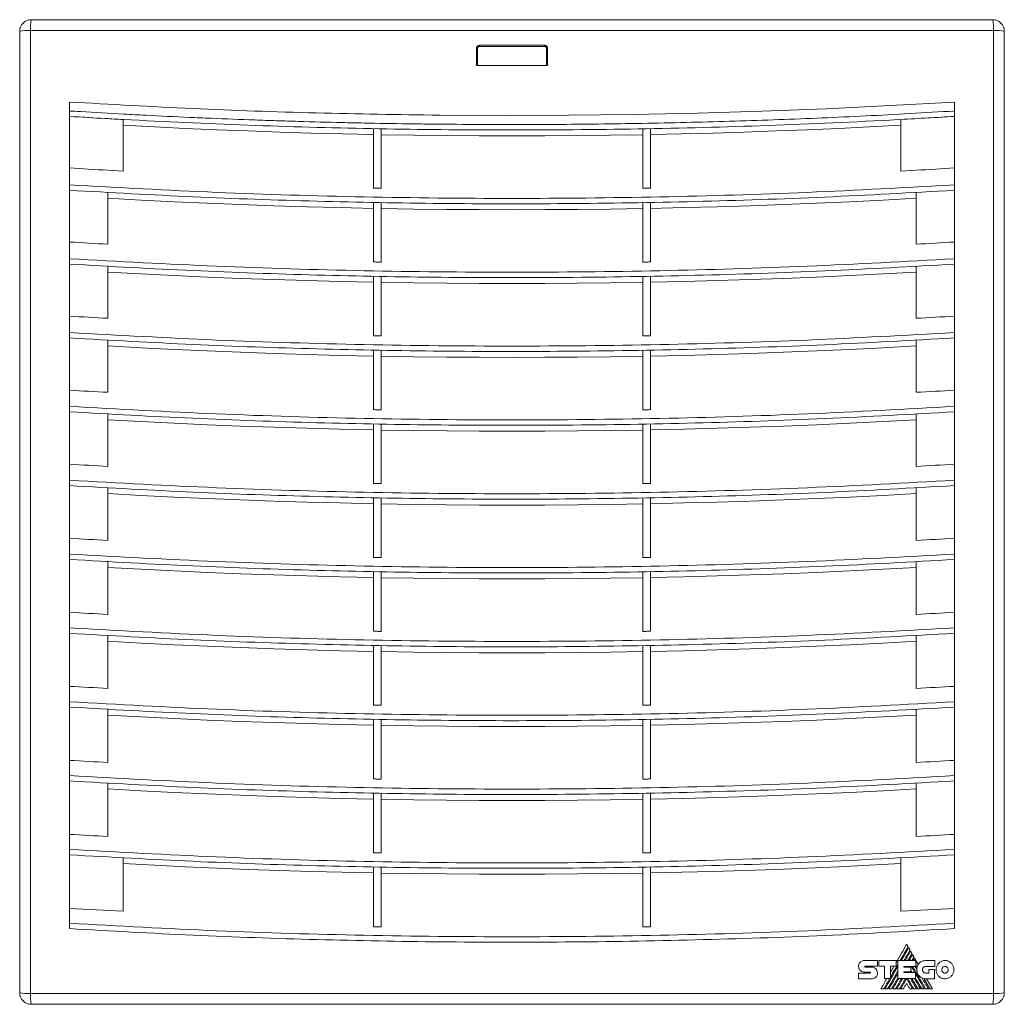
# Model space of a CAD drawing. Header units: millimetres. Extents: x -81 to 674, y -80 to 376.
# Tile 3 of 4: x 159 to 416, y 119 to 376. Entities that reach past the tile are written whole.
import ezdxf

# ---------------------------------------------------------------- set-up
doc = ezdxf.new("R2010")
doc.units = ezdxf.units.MM

msp = doc.modelspace()

# ---------------------------------------------------------------- linework, layer by layer
at = {"color": 7, "linetype": 'Continuous', "lineweight": 15}
for p, q in [((161.65, 375.96), (412.65, 375.96)), ((158.65, 121.96), (158.65, 372.96)), ((412.84, 373.15), (161.46, 373.15)), ((161.46, 373.15), (161.46, 121.77)), ((412.84, 121.77), (412.84, 373.15)), ((415.65, 372.96), (415.65, 121.96)), ((277.85, 363.96), (277.85, 368.48)), ((278.15, 368.46), (278.15, 363.96)), ((278.65, 369.28), (295.65, 369.28)), ((295.65, 368.96), (278.65, 368.96)), ((296.15, 363.96), (296.15, 368.46)), ((296.45, 368.48), (296.45, 363.96)), ((277.85, 363.96), (296.45, 363.96)), ((171.65, 354.47), (171.65, 352.12)), ((171.65, 352.12), (171.65, 350.71)), ((402.65, 354.47), (402.65, 352.12)), ((402.65, 352.12), (402.65, 350.7)), ((171.65, 350.71), (171.65, 335.16)), ((185.65, 349.9), (185.65, 349.9)), ((185.65, 336.46), (185.65, 349.73)), ((388.65, 349.92), (388.65, 349.9)), ((388.65, 349.73), (388.65, 336.46)), ((402.65, 335.16), (402.65, 350.72)), ((250.98, 332.01), (250.98, 347.53)), ((252.98, 347.5), (252.98, 331.97)), ((321.31, 347.49), (321.31, 331.97)), ((323.31, 332.01), (323.31, 347.52)), ((181.65, 336.67), (185.65, 336.46)), ((388.65, 336.46), (392.65, 336.67)), ((171.65, 335.16), (171.65, 332.85)), ((402.65, 335.16), (402.65, 332.85)), ((171.65, 332.85), (171.65, 331.44)), ((402.65, 332.85), (402.65, 331.44)), ((171.65, 331.44), (171.65, 315.84)), ((181.65, 317.35), (181.65, 330.85)), ((392.65, 330.85), (392.65, 317.35)), ((402.65, 315.84), (402.65, 331.44)), ((250.98, 312.73), (250.98, 328.32)), ((252.98, 328.28), (252.98, 312.69)), ((321.31, 328.29), (321.31, 312.69)), ((323.31, 312.73), (323.31, 328.32)), ((171.65, 315.84), (171.65, 313.58)), ((171.65, 313.58), (171.65, 312.16)), ((402.65, 315.84), (402.65, 313.58)), ((402.65, 313.58), (402.65, 312.16)), ((171.65, 312.16), (171.65, 296.53)), ((181.65, 298.02), (181.65, 311.58)), ((392.65, 311.58), (392.65, 298.02)), ((402.65, 296.53), (402.65, 312.16)), ((250.98, 293.45), (250.98, 309.05)), ((252.98, 309.01), (252.98, 293.41)), ((321.31, 309.01), (321.31, 293.41)), ((323.31, 293.45), (323.31, 309.05)), ((171.65, 296.53), (171.65, 294.31)), ((402.65, 296.53), (402.65, 294.31)), ((171.65, 294.31), (171.65, 292.89)), ((402.65, 294.31), (402.65, 292.89)), ((171.65, 292.89), (171.65, 277.23)), ((181.65, 278.7), (181.65, 292.3)), ((392.65, 292.3), (392.65, 278.7)), ((402.65, 277.23), (402.65, 292.89)), ((250.98, 274.17), (250.98, 289.77)), ((252.98, 289.74), (252.98, 274.14)), ((321.31, 289.74), (321.31, 274.14)), ((323.31, 274.17), (323.31, 289.77)), ((171.65, 277.23), (171.65, 275.03)), ((171.65, 275.03), (171.65, 273.62)), ((402.65, 277.23), (402.65, 275.03)), ((402.65, 275.03), (402.65, 273.62)), ((171.65, 273.62), (171.65, 257.92)), ((181.65, 259.37), (181.65, 273.03)), ((392.65, 273.03), (392.65, 259.37)), ((402.65, 257.92), (402.65, 273.62)), ((250.98, 254.89), (250.98, 270.5)), ((252.98, 270.46), (252.98, 254.86)), ((321.31, 270.47), (321.31, 254.86)), ((323.31, 254.89), (323.31, 270.5)), ((171.65, 257.92), (171.65, 255.76)), ((402.65, 257.92), (402.65, 255.76)), ((171.65, 255.76), (171.65, 254.35)), ((402.65, 255.76), (402.65, 254.35)), ((171.65, 254.35), (171.65, 238.61)), ((181.65, 240.05), (181.65, 253.76)), ((392.65, 253.76), (392.65, 240.05)), ((402.65, 238.61), (402.65, 254.35)), ((250.98, 235.61), (250.98, 251.23)), ((252.98, 251.19), (252.98, 235.58)), ((321.31, 251.19), (321.31, 235.58)), ((323.31, 235.61), (323.31, 251.23)), ((171.65, 238.61), (171.65, 236.49)), ((171.65, 236.49), (171.65, 235.07)), ((402.65, 238.61), (402.65, 236.49)), ((402.65, 236.49), (402.65, 235.07)), ((171.65, 235.07), (171.65, 219.3)), ((181.65, 220.73), (181.65, 234.49)), ((392.65, 234.49), (392.65, 220.73)), ((402.65, 219.3), (402.65, 235.07)), ((250.98, 216.33), (250.98, 231.95)), ((252.98, 231.92), (252.98, 216.3)), ((321.31, 231.92), (321.31, 216.3)), ((323.31, 216.33), (323.31, 231.95)), ((171.65, 219.3), (171.65, 217.22)), ((402.65, 219.3), (402.65, 217.22)), ((171.65, 217.22), (171.65, 215.8)), ((402.65, 217.22), (402.65, 215.8)), ((171.65, 215.8), (171.65, 200)), ((181.65, 201.41), (181.65, 215.21)), ((392.65, 215.21), (392.65, 201.41)), ((402.65, 200), (402.65, 215.8)), ((250.98, 197.06), (250.98, 212.68)), ((252.98, 212.65), (252.98, 197.02)), ((321.31, 212.65), (321.31, 197.02)), ((323.31, 197.06), (323.31, 212.68)), ((171.65, 200), (171.65, 197.94)), ((171.65, 197.94), (171.65, 196.53)), ((402.65, 200), (402.65, 197.94)), ((402.65, 197.94), (402.65, 196.53)), ((171.65, 196.53), (171.65, 180.69)), ((181.65, 182.09), (181.65, 195.94)), ((392.65, 195.94), (392.65, 182.09)), ((402.65, 180.69), (402.65, 196.53)), ((250.98, 177.78), (250.98, 193.41)), ((252.98, 193.37), (252.98, 177.74)), ((321.31, 193.38), (321.31, 177.74)), ((323.31, 177.78), (323.31, 193.41)), ((171.65, 180.69), (171.65, 178.67)), ((402.65, 180.69), (402.65, 178.67)), ((171.65, 178.67), (171.65, 177.26)), ((402.65, 178.67), (402.65, 177.26)), ((171.65, 177.26), (171.65, 161.38)), ((181.65, 162.78), (181.65, 176.67)), ((392.65, 176.67), (392.65, 162.78)), ((402.65, 161.38), (402.65, 177.26)), ((250.98, 158.5), (250.98, 174.14)), ((252.98, 174.1), (252.98, 158.46)), ((321.31, 174.1), (321.31, 158.46)), ((323.31, 158.5), (323.31, 174.14)), ((171.65, 161.38), (171.65, 159.4)), ((171.65, 159.4), (171.65, 157.98)), ((402.65, 161.38), (402.65, 159.4)), ((402.65, 159.4), (402.65, 157.98)), ((171.65, 157.98), (171.65, 142.08)), ((185.65, 143.26), (185.65, 157.18)), ((388.65, 157.18), (388.65, 143.26)), ((402.65, 142.08), (402.65, 157.98)), ((250.98, 139.22), (250.98, 154.86)), ((252.98, 154.83), (252.98, 139.18)), ((321.31, 154.83), (321.31, 139.18)), ((323.31, 139.22), (323.31, 154.86)), ((171.65, 142.08), (171.65, 140.12)), ((402.65, 142.08), (402.65, 140.12)), ((171.65, 140.12), (171.65, 138.71)), ((402.65, 140.12), (402.65, 138.71)), ((377.62, 128.87), (377.62, 128.87)), ((382.54, 130.41), (379.12, 130.41)), ((379.32, 128.88), (382.54, 128.88)), ((381.06, 128.64), (379.32, 128.64)), ((382.54, 128.88), (382.54, 130.41)), ((387.43, 130.4), (382.88, 130.4)), ((382.88, 130.4), (382.88, 128.88)), ((382.88, 128.88), (384.36, 128.88)), ((384.36, 128.88), (384.36, 125.68)), ((385.91, 128.89), (387.43, 128.89)), ((385.91, 125.68), (385.91, 128.89)), ((387.43, 128.89), (387.43, 130.4)), ((387.89, 130.39), (387.89, 125.68)), ((392.53, 130.39), (387.89, 130.39)), ((389.43, 128.62), (389.43, 128.87)), ((389.43, 128.87), (392.53, 128.87)), ((391.28, 128.62), (389.43, 128.62)), ((391.28, 127.46), (391.28, 128.62)), ((393.18, 129.39), (392.23, 131.04)), ((392.53, 128.87), (392.53, 130.39)), ((392.88, 128.64), (392.53, 129.23)), ((393.18, 129.39), (392.88, 128.65)), ((397.51, 130.37), (395.13, 130.37)), ((395.13, 128.85), (397.51, 128.85)), ((397.51, 128.85), (397.51, 130.37)), ((377.62, 127.13), (377.62, 125.62)), ((380.63, 127.13), (377.62, 127.13)), ((379.12, 127.38), (380.63, 127.38)), ((389.43, 127.46), (391.28, 127.46)), ((389.43, 127.23), (389.43, 127.46)), ((392.51, 127.23), (389.43, 127.23)), ((391.61, 127.23), (391.28, 127.82)), ((392.51, 125.68), (392.51, 127.23)), ((395.95, 127.13), (395.13, 127.13)), ((395.95, 128.04), (395.95, 127.13)), ((397.46, 128.04), (395.95, 128.04)), ((397.46, 125.61), (397.46, 128.04)), ((377.62, 125.62), (381.06, 125.62)), ((384.36, 125.68), (385.91, 125.68)), ((387.89, 125.68), (392.51, 125.68)), ((393.06, 122.96), (391.47, 125.68)), ((394.09, 122.96), (392.5, 125.68)), ((396.18, 122.96), (394.6, 125.67)), ((395.14, 125.61), (397.46, 125.61)), ((396.9, 122.96), (395.37, 125.61)), ((161.46, 121.77), (412.84, 121.77)), ((383.41, 122.96), (384.14, 122.96)), ((384.46, 122.96), (385.17, 122.96)), ((385.5, 122.96), (386.2, 122.96)), ((386.52, 122.96), (387.23, 122.96)), ((387.56, 122.96), (388.27, 122.96)), ((388.59, 122.96), (389.29, 122.96)), ((391, 122.96), (391.71, 122.96)), ((392.03, 122.96), (392.73, 122.96)), ((393.06, 122.96), (393.76, 122.96)), ((394.09, 122.96), (394.8, 122.96)), ((395.12, 122.96), (395.83, 122.96)), ((396.18, 122.96), (396.9, 122.96)), ((412.65, 118.96), (161.65, 118.96))]:
    msp.add_line(p, q, dxfattribs=at)
at = {"color": 7, "linetype": 'Continuous', "lineweight": 15, "flags": 128}
for points in [[(402.65, 354.47), (385.89, 353.52), (369.12, 352.71), (352.33, 352.06), (335.53, 351.56), (318.73, 351.2), (301.92, 351), (285.11, 350.94), (268.29, 351.03)], [(185.65, 348.41), (193.8, 347.98), (201.96, 347.59), (210.13, 347.23), (218.29, 346.91), (226.46, 346.62), (234.63, 346.37), (242.81, 346.16), (250.98, 345.98)], [(323.31, 345.98), (331.49, 346.16), (339.66, 346.37), (347.83, 346.62), (356, 346.91), (364.17, 347.23), (372.33, 347.59), (380.49, 347.98), (388.65, 348.41)], [(252.98, 345.94), (261.52, 345.81), (270.06, 345.71), (278.61, 345.65), (287.15, 345.63), (295.69, 345.65), (304.23, 345.71), (312.77, 345.81), (321.31, 345.94)], [(181.65, 336.67), (180.4, 336.74), (179.15, 336.81), (177.9, 336.88), (176.65, 336.96), (175.4, 337.03), (174.15, 337.1), (172.9, 337.18), (171.65, 337.25)], [(402.65, 337.25), (401.4, 337.18), (400.15, 337.1), (398.9, 337.03), (397.65, 336.96), (396.4, 336.88), (395.15, 336.81), (393.9, 336.74), (392.65, 336.67)], [(250.98, 332.01), (251.23, 332), (251.48, 332), (251.73, 331.99), (251.98, 331.99), (252.23, 331.98), (252.48, 331.98), (252.73, 331.97), (252.98, 331.97)], [(321.31, 331.97), (321.56, 331.97), (321.81, 331.98), (322.06, 331.98), (322.31, 331.99), (322.56, 331.99), (322.81, 332), (323.06, 332), (323.31, 332.01)], [(181.65, 329.36), (190.3, 328.89), (198.96, 328.45), (207.62, 328.06), (216.29, 327.71), (224.96, 327.4), (233.63, 327.13), (242.31, 326.9), (250.98, 326.71)], [(323.31, 326.71), (331.99, 326.9), (340.67, 327.13), (349.34, 327.4), (358.01, 327.71), (366.67, 328.06), (375.33, 328.45), (383.99, 328.89), (392.65, 329.36)], [(252.98, 326.67), (261.52, 326.53), (270.06, 326.43), (278.61, 326.38), (287.15, 326.36), (295.69, 326.38), (304.23, 326.43), (312.77, 326.53), (321.31, 326.67)], [(181.65, 317.35), (180.4, 317.42), (179.15, 317.49), (177.9, 317.56), (176.65, 317.63), (175.4, 317.7), (174.15, 317.77), (172.9, 317.85), (171.65, 317.92)], [(402.65, 317.92), (401.4, 317.85), (400.15, 317.77), (398.9, 317.7), (397.65, 317.63), (396.4, 317.56), (395.15, 317.49), (393.9, 317.42), (392.65, 317.35)], [(250.98, 312.73), (251.23, 312.72), (251.48, 312.72), (251.73, 312.71), (251.98, 312.71), (252.23, 312.7), (252.48, 312.7), (252.73, 312.7), (252.98, 312.69)], [(321.31, 312.69), (321.56, 312.7), (321.81, 312.7), (322.06, 312.7), (322.31, 312.71), (322.56, 312.71), (322.81, 312.72), (323.06, 312.72), (323.31, 312.73)], [(181.65, 310.09), (190.3, 309.61), (198.96, 309.18), (207.62, 308.79), (216.29, 308.44), (224.96, 308.13), (233.63, 307.86), (242.31, 307.63), (250.98, 307.44)], [(323.31, 307.44), (331.99, 307.63), (340.67, 307.86), (349.34, 308.13), (358.01, 308.44), (366.67, 308.79), (375.33, 309.18), (383.99, 309.61), (392.65, 310.09)], [(252.98, 307.4), (261.52, 307.26), (270.06, 307.16), (278.61, 307.1), (287.15, 307.08), (295.69, 307.1), (304.23, 307.16), (312.77, 307.26), (321.31, 307.4)], [(181.65, 298.02), (180.4, 298.09), (179.15, 298.16), (177.9, 298.23), (176.65, 298.3), (175.4, 298.37), (174.15, 298.44), (172.9, 298.52), (171.65, 298.59)], [(402.65, 298.59), (401.4, 298.52), (400.15, 298.44), (398.9, 298.37), (397.65, 298.3), (396.4, 298.23), (395.15, 298.16), (393.9, 298.09), (392.65, 298.02)], [(250.98, 293.45), (251.23, 293.44), (251.48, 293.44), (251.73, 293.44), (251.98, 293.43), (252.23, 293.43), (252.48, 293.42), (252.73, 293.42), (252.98, 293.41)], [(321.31, 293.41), (321.56, 293.42), (321.81, 293.42), (322.06, 293.43), (322.31, 293.43), (322.56, 293.44), (322.81, 293.44), (323.06, 293.44), (323.31, 293.45)], [(181.65, 290.81), (190.3, 290.34), (198.96, 289.91), (207.62, 289.52), (216.29, 289.16), (224.96, 288.85), (233.63, 288.58), (242.31, 288.35), (250.98, 288.16)], [(323.31, 288.16), (331.99, 288.35), (340.67, 288.58), (349.34, 288.85), (358.01, 289.16), (366.67, 289.52), (375.33, 289.91), (383.99, 290.34), (392.65, 290.81)], [(252.98, 288.12), (261.52, 287.99), (270.06, 287.89), (278.61, 287.83), (287.15, 287.81), (295.69, 287.83), (304.23, 287.89), (312.77, 287.99), (321.31, 288.12)], [(181.65, 278.7), (180.4, 278.76), (179.15, 278.83), (177.9, 278.9), (176.65, 278.97), (175.4, 279.04), (174.15, 279.11), (172.9, 279.19), (171.65, 279.26)], [(402.65, 279.26), (401.4, 279.19), (400.15, 279.11), (398.9, 279.04), (397.65, 278.97), (396.4, 278.9), (395.15, 278.83), (393.9, 278.76), (392.65, 278.7)], [(250.98, 274.17), (251.23, 274.17), (251.48, 274.16), (251.73, 274.16), (251.98, 274.15), (252.23, 274.15), (252.48, 274.14), (252.73, 274.14), (252.98, 274.14)], [(321.31, 274.14), (321.56, 274.14), (321.81, 274.14), (322.06, 274.15), (322.31, 274.15), (322.56, 274.16), (322.81, 274.16), (323.06, 274.17), (323.31, 274.17)], [(181.65, 271.54), (190.3, 271.07), (198.96, 270.64), (207.62, 270.24), (216.29, 269.89), (224.96, 269.58), (233.63, 269.31), (242.31, 269.08), (250.98, 268.89)], [(323.31, 268.89), (331.99, 269.08), (340.67, 269.31), (349.34, 269.58), (358.01, 269.89), (366.67, 270.24), (375.33, 270.64), (383.99, 271.07), (392.65, 271.54)], [(252.98, 268.85), (261.52, 268.71), (270.06, 268.62), (278.61, 268.56), (287.15, 268.54), (295.69, 268.56), (304.23, 268.62), (312.77, 268.71), (321.31, 268.85)], [(181.65, 259.37), (180.4, 259.44), (179.15, 259.51), (177.9, 259.58), (176.65, 259.65), (175.4, 259.72), (174.15, 259.79), (172.9, 259.86), (171.65, 259.93)], [(402.65, 259.93), (401.4, 259.86), (400.15, 259.79), (398.9, 259.72), (397.65, 259.65), (396.4, 259.58), (395.15, 259.51), (393.9, 259.44), (392.65, 259.37)], [(250.98, 254.89), (251.23, 254.89), (251.48, 254.88), (251.73, 254.88), (251.98, 254.87), (252.23, 254.87), (252.48, 254.87), (252.73, 254.86), (252.98, 254.86)], [(321.31, 254.86), (321.56, 254.86), (321.81, 254.87), (322.06, 254.87), (322.31, 254.87), (322.56, 254.88), (322.81, 254.88), (323.06, 254.89), (323.31, 254.89)], [(181.65, 252.27), (190.3, 251.8), (198.96, 251.36), (207.62, 250.97), (216.29, 250.62), (224.96, 250.31), (233.63, 250.04), (242.31, 249.81), (250.98, 249.62)], [(323.31, 249.62), (331.99, 249.81), (340.67, 250.04), (349.34, 250.31), (358.01, 250.62), (366.67, 250.97), (375.33, 251.36), (383.99, 251.8), (392.65, 252.27)], [(252.98, 249.58), (261.52, 249.44), (270.06, 249.34), (278.61, 249.28), (287.15, 249.26), (295.69, 249.28), (304.23, 249.34), (312.77, 249.44), (321.31, 249.58)], [(181.65, 240.05), (180.4, 240.12), (179.15, 240.19), (177.9, 240.25), (176.65, 240.32), (175.4, 240.39), (174.15, 240.46), (172.9, 240.53), (171.65, 240.6)], [(402.65, 240.6), (401.4, 240.53), (400.15, 240.46), (398.9, 240.39), (397.65, 240.32), (396.4, 240.25), (395.15, 240.19), (393.9, 240.12), (392.65, 240.05)], [(250.98, 235.61), (251.23, 235.61), (251.48, 235.6), (251.73, 235.6), (251.98, 235.6), (252.23, 235.59), (252.48, 235.59), (252.73, 235.58), (252.98, 235.58)], [(321.31, 235.58), (321.56, 235.58), (321.81, 235.59), (322.06, 235.59), (322.31, 235.6), (322.56, 235.6), (322.81, 235.6), (323.06, 235.61), (323.31, 235.61)], [(181.65, 233), (190.3, 232.52), (198.96, 232.09), (207.62, 231.7), (216.29, 231.35), (224.96, 231.03), (233.63, 230.76), (242.31, 230.53), (250.98, 230.34)], [(323.31, 230.34), (331.99, 230.53), (340.67, 230.76), (349.34, 231.03), (358.01, 231.35), (366.67, 231.7), (375.33, 232.09), (383.99, 232.52), (392.65, 233)], [(252.98, 230.31), (261.52, 230.17), (270.06, 230.07), (278.61, 230.01), (287.15, 229.99), (295.69, 230.01), (304.23, 230.07), (312.77, 230.17), (321.31, 230.31)], [(181.65, 220.73), (180.4, 220.8), (179.15, 220.86), (177.9, 220.93), (176.65, 221), (175.4, 221.07), (174.15, 221.14), (172.9, 221.21), (171.65, 221.28)], [(402.65, 221.28), (401.4, 221.21), (400.15, 221.14), (398.9, 221.07), (397.65, 221), (396.4, 220.93), (395.15, 220.86), (393.9, 220.8), (392.65, 220.73)], [(250.98, 216.33), (251.23, 216.33), (251.48, 216.33), (251.73, 216.32), (251.98, 216.32), (252.23, 216.31), (252.48, 216.31), (252.73, 216.3), (252.98, 216.3)], [(321.31, 216.3), (321.56, 216.3), (321.81, 216.31), (322.06, 216.31), (322.31, 216.32), (322.56, 216.32), (322.81, 216.33), (323.06, 216.33), (323.31, 216.33)], [(181.65, 213.72), (190.3, 213.25), (198.96, 212.82), (207.62, 212.43), (216.29, 212.07), (224.96, 211.76), (233.63, 211.49), (242.31, 211.26), (250.98, 211.07)], [(323.31, 211.07), (331.99, 211.26), (340.67, 211.49), (349.34, 211.76), (358.01, 212.07), (366.67, 212.43), (375.33, 212.82), (383.99, 213.25), (392.65, 213.72)], [(252.98, 211.03), (261.52, 210.9), (270.06, 210.8), (278.61, 210.74), (287.15, 210.72), (295.69, 210.74), (304.23, 210.8), (312.77, 210.9), (321.31, 211.03)], [(181.65, 201.41), (180.4, 201.48), (179.15, 201.54), (177.9, 201.61), (176.65, 201.68), (175.4, 201.75), (174.15, 201.81), (172.9, 201.88), (171.65, 201.95)], [(402.65, 201.95), (401.4, 201.88), (400.15, 201.81), (398.9, 201.75), (397.65, 201.68), (396.4, 201.61), (395.15, 201.54), (393.9, 201.48), (392.65, 201.41)], [(250.98, 197.06), (251.23, 197.05), (251.48, 197.05), (251.73, 197.04), (251.98, 197.04), (252.23, 197.03), (252.48, 197.03), (252.73, 197.03), (252.98, 197.02)], [(321.31, 197.02), (321.56, 197.03), (321.81, 197.03), (322.06, 197.03), (322.31, 197.04), (322.56, 197.04), (322.81, 197.05), (323.06, 197.05), (323.31, 197.06)], [(181.65, 194.45), (190.3, 193.98), (198.96, 193.54), (207.62, 193.15), (216.29, 192.8), (224.96, 192.49), (233.63, 192.22), (242.31, 191.99), (250.98, 191.8)], [(323.31, 191.8), (331.99, 191.99), (340.67, 192.22), (349.34, 192.49), (358.01, 192.8), (366.67, 193.15), (375.33, 193.54), (383.99, 193.98), (392.65, 194.45)], [(252.98, 191.76), (261.52, 191.62), (270.06, 191.53), (278.61, 191.47), (287.15, 191.45), (295.69, 191.47), (304.23, 191.53), (312.77, 191.62), (321.31, 191.76)], [(181.65, 182.09), (180.4, 182.16), (179.15, 182.22), (177.9, 182.29), (176.65, 182.36), (175.4, 182.42), (174.15, 182.49), (172.9, 182.56), (171.65, 182.63)], [(402.65, 182.63), (401.4, 182.56), (400.15, 182.49), (398.9, 182.42), (397.65, 182.36), (396.4, 182.29), (395.15, 182.22), (393.9, 182.16), (392.65, 182.09)], [(250.98, 177.78), (251.23, 177.77), (251.48, 177.77), (251.73, 177.76), (251.98, 177.76), (252.23, 177.76), (252.48, 177.75), (252.73, 177.75), (252.98, 177.74)], [(321.31, 177.74), (321.56, 177.75), (321.81, 177.75), (322.06, 177.76), (322.31, 177.76), (322.56, 177.76), (322.81, 177.77), (323.06, 177.77), (323.31, 177.78)], [(181.65, 175.18), (190.3, 174.71), (198.96, 174.27), (207.62, 173.88), (216.29, 173.53), (224.96, 173.22), (233.63, 172.95), (242.31, 172.72), (250.98, 172.53)], [(323.31, 172.53), (331.99, 172.72), (340.67, 172.95), (349.34, 173.22), (358.01, 173.53), (366.67, 173.88), (375.33, 174.27), (383.99, 174.71), (392.65, 175.18)], [(252.98, 172.49), (261.52, 172.35), (270.06, 172.25), (278.61, 172.19), (287.15, 172.17), (295.69, 172.19), (304.23, 172.25), (312.77, 172.35), (321.31, 172.49)], [(181.65, 162.78), (180.4, 162.84), (179.15, 162.9), (177.9, 162.97), (176.65, 163.04), (175.4, 163.1), (174.15, 163.17), (172.9, 163.24), (171.65, 163.31)], [(402.65, 163.31), (401.4, 163.24), (400.15, 163.17), (398.9, 163.1), (397.65, 163.04), (396.4, 162.97), (395.15, 162.9), (393.9, 162.84), (392.65, 162.78)], [(250.98, 158.5), (251.23, 158.49), (251.48, 158.49), (251.73, 158.48), (251.98, 158.48), (252.23, 158.48), (252.48, 158.47), (252.73, 158.47), (252.98, 158.46)], [(321.31, 158.46), (321.56, 158.47), (321.81, 158.47), (322.06, 158.48), (322.31, 158.48), (322.56, 158.48), (322.81, 158.49), (323.06, 158.49), (323.31, 158.5)], [(185.65, 155.68), (193.8, 155.25), (201.96, 154.86), (210.13, 154.5), (218.29, 154.18), (226.46, 153.89), (234.63, 153.64), (242.81, 153.43), (250.98, 153.25)], [(323.31, 153.25), (331.49, 153.43), (339.66, 153.64), (347.83, 153.89), (356, 154.18), (364.17, 154.5), (372.33, 154.86), (380.49, 155.25), (388.65, 155.68)], [(252.98, 153.22), (261.52, 153.08), (270.06, 152.98), (278.61, 152.92), (287.15, 152.9), (295.69, 152.92), (304.23, 152.98), (312.77, 153.08), (321.31, 153.22)], [(185.65, 143.26), (183.9, 143.35), (182.15, 143.43), (180.4, 143.52), (178.65, 143.61), (176.9, 143.7), (175.15, 143.8), (173.4, 143.89), (171.65, 143.99)], [(402.65, 143.99), (400.9, 143.89), (399.15, 143.8), (397.4, 143.7), (395.65, 143.61), (393.9, 143.52), (392.15, 143.43), (390.4, 143.35), (388.65, 143.26)], [(250.98, 139.22), (251.23, 139.21), (251.48, 139.21), (251.73, 139.21), (251.98, 139.2), (252.23, 139.2), (252.48, 139.19), (252.73, 139.19), (252.98, 139.18)], [(321.31, 139.18), (321.56, 139.19), (321.81, 139.19), (322.06, 139.2), (322.31, 139.2), (322.56, 139.21), (322.81, 139.21), (323.06, 139.21), (323.31, 139.22)], [(390.15, 134.63), (389.81, 134.04), (389.47, 133.45), (389.13, 132.86), (388.79, 132.27), (388.45, 131.68), (388.11, 131.09), (387.77, 130.5), (387.43, 129.92)], [(388.43, 130.39), (388.69, 130.84), (388.95, 131.29), (389.21, 131.74), (389.47, 132.2), (389.73, 132.65), (389.99, 133.1), (390.25, 133.55), (390.52, 134)], [(390.68, 133.72), (390.44, 133.31), (390.2, 132.89), (389.96, 132.47), (389.71, 132.06), (389.47, 131.64), (389.23, 131.22), (388.99, 130.8), (388.75, 130.39)], [(390.52, 134), (390.47, 134.08), (390.43, 134.16), (390.38, 134.24), (390.34, 134.32), (390.29, 134.39), (390.24, 134.47), (390.2, 134.55), (390.15, 134.63)], [(391.03, 133.11), (390.99, 133.19), (390.94, 133.26), (390.9, 133.34), (390.86, 133.42), (390.81, 133.49), (390.77, 133.57), (390.72, 133.65), (390.68, 133.72)], [(389.46, 130.39), (389.66, 130.73), (389.85, 131.07), (390.05, 131.41), (390.25, 131.75), (390.44, 132.09), (390.64, 132.43), (390.84, 132.77), (391.03, 133.11)], [(391.19, 132.83), (391.02, 132.53), (390.84, 132.22), (390.66, 131.92), (390.49, 131.61), (390.31, 131.3), (390.13, 131), (389.96, 130.69), (389.78, 130.39)], [(390.5, 130.39), (390.63, 130.62), (390.76, 130.84), (390.89, 131.07), (391.02, 131.3), (391.16, 131.53), (391.29, 131.76), (391.42, 131.98), (391.55, 132.21)], [(391.71, 131.94), (391.6, 131.74), (391.49, 131.55), (391.37, 131.36), (391.26, 131.16), (391.15, 130.97), (391.04, 130.78), (390.93, 130.58), (390.81, 130.39)], [(391.55, 132.21), (391.51, 132.29), (391.46, 132.37), (391.42, 132.45), (391.37, 132.52), (391.33, 132.6), (391.28, 132.68), (391.24, 132.76), (391.19, 132.83)], [(391.54, 130.39), (391.61, 130.5), (391.67, 130.62), (391.74, 130.73), (391.81, 130.85), (391.87, 130.96), (391.94, 131.08), (392.01, 131.19), (392.07, 131.31)], [(392.07, 131.31), (392.03, 131.39), (391.98, 131.47), (391.94, 131.55), (391.89, 131.62), (391.85, 131.7), (391.8, 131.78), (391.75, 131.86), (391.71, 131.94)], [(387.89, 128.9), (387.46, 128.15), (387.03, 127.41), (386.61, 126.67), (386.18, 125.93), (385.75, 125.19), (385.32, 124.44), (384.89, 123.7), (384.46, 122.96)], [(385.91, 126.03), (386.16, 126.46), (386.41, 126.89), (386.66, 127.32), (386.9, 127.75), (387.15, 128.17), (387.4, 128.6), (387.64, 129.03), (387.89, 129.46)], [(386.84, 128.89), (386.72, 128.69), (386.61, 128.49), (386.49, 128.29), (386.38, 128.09), (386.26, 127.89), (386.15, 127.69), (386.03, 127.49), (385.91, 127.29)], [(389.47, 128.62), (389.49, 128.65), (389.51, 128.68), (389.53, 128.71), (389.54, 128.74), (389.56, 128.77), (389.58, 128.8), (389.6, 128.83), (389.62, 128.87)], [(389.94, 128.87), (389.92, 128.83), (389.9, 128.8), (389.88, 128.77), (389.86, 128.74), (389.85, 128.71), (389.83, 128.68), (389.81, 128.65), (389.79, 128.62)], [(390.51, 128.62), (390.53, 128.65), (390.55, 128.68), (390.57, 128.71), (390.58, 128.74), (390.6, 128.77), (390.62, 128.8), (390.64, 128.83), (390.66, 128.87)], [(390.97, 128.87), (390.95, 128.83), (390.93, 128.8), (390.92, 128.77), (390.9, 128.74), (390.88, 128.71), (390.86, 128.68), (390.84, 128.65), (390.83, 128.62)], [(391.54, 128.59), (391.56, 128.63), (391.58, 128.66), (391.6, 128.7), (391.62, 128.73), (391.64, 128.76), (391.65, 128.8), (391.67, 128.83), (391.69, 128.87)], [(392.32, 127.23), (392.23, 127.4), (392.13, 127.57), (392.03, 127.74), (391.93, 127.91), (391.83, 128.08), (391.73, 128.25), (391.64, 128.42), (391.54, 128.59)], [(392.23, 131.04), (392.18, 130.96), (392.13, 130.88), (392.09, 130.8), (392.04, 130.71), (391.99, 130.63), (391.94, 130.55), (391.9, 130.47), (391.85, 130.39)], [(392.81, 128.17), (392.76, 128.25), (392.71, 128.34), (392.66, 128.43), (392.61, 128.52), (392.56, 128.6), (392.51, 128.69), (392.46, 128.78), (392.41, 128.87)], [(385.17, 122.96), (385.51, 123.55), (385.85, 124.14), (386.19, 124.72), (386.53, 125.31), (386.87, 125.9), (387.21, 126.49), (387.55, 127.08), (387.89, 127.67)], [(387.89, 127.11), (387.59, 126.59), (387.29, 126.07), (386.99, 125.55), (386.7, 125.03), (386.4, 124.51), (386.1, 124), (385.8, 123.48), (385.5, 122.96)], [(389.71, 127.23), (389.73, 127.26), (389.74, 127.29), (389.76, 127.32), (389.78, 127.35), (389.79, 127.38), (389.81, 127.41), (389.83, 127.44), (389.84, 127.46)], [(390.16, 127.46), (390.15, 127.44), (390.13, 127.41), (390.11, 127.38), (390.1, 127.35), (390.08, 127.32), (390.06, 127.29), (390.05, 127.26), (390.03, 127.23)], [(391.29, 127.23), (391.27, 127.26), (391.25, 127.29), (391.24, 127.32), (391.22, 127.35), (391.2, 127.38), (391.19, 127.41), (391.17, 127.44), (391.15, 127.46)], [(394.8, 122.96), (394.51, 123.45), (394.22, 123.95), (393.94, 124.44), (393.65, 124.94), (393.37, 125.43), (393.08, 125.93), (392.79, 126.42), (392.51, 126.91)], [(384.98, 125.68), (384.79, 125.34), (384.59, 125), (384.39, 124.66), (384.2, 124.32), (384, 123.98), (383.8, 123.64), (383.61, 123.3), (383.41, 122.96)], [(384.14, 122.96), (384.34, 123.3), (384.53, 123.64), (384.73, 123.98), (384.93, 124.32), (385.12, 124.66), (385.32, 125), (385.51, 125.34), (385.71, 125.68)], [(386.2, 122.96), (386.41, 123.32), (386.62, 123.69), (386.84, 124.05), (387.05, 124.42), (387.26, 124.79), (387.47, 125.15), (387.68, 125.52), (387.89, 125.88)], [(388.1, 125.68), (387.9, 125.34), (387.7, 125), (387.51, 124.66), (387.31, 124.32), (387.11, 123.98), (386.92, 123.64), (386.72, 123.3), (386.52, 122.96)], [(387.23, 122.96), (387.43, 123.3), (387.63, 123.64), (387.83, 123.98), (388.02, 124.32), (388.22, 124.66), (388.42, 125), (388.61, 125.34), (388.81, 125.68)], [(389.13, 125.68), (388.93, 125.34), (388.74, 125), (388.54, 124.66), (388.35, 124.32), (388.15, 123.98), (387.95, 123.64), (387.76, 123.3), (387.56, 122.96)], [(388.27, 122.96), (388.47, 123.3), (388.66, 123.64), (388.86, 123.98), (389.06, 124.32), (389.26, 124.66), (389.45, 125), (389.65, 125.34), (389.85, 125.68)], [(390.15, 125.66), (389.95, 125.32), (389.76, 124.98), (389.56, 124.65), (389.37, 124.31), (389.18, 123.97), (388.98, 123.63), (388.79, 123.3), (388.59, 122.96)], [(389.29, 122.96), (389.4, 123.14), (389.51, 123.33), (389.61, 123.51), (389.72, 123.69), (389.83, 123.88), (389.93, 124.06), (390.04, 124.24), (390.15, 124.43)], [(391.71, 122.96), (391.51, 123.3), (391.32, 123.63), (391.12, 123.97), (390.93, 124.31), (390.73, 124.65), (390.54, 124.98), (390.34, 125.32), (390.15, 125.66)], [(390.15, 124.43), (390.25, 124.24), (390.36, 124.06), (390.47, 123.88), (390.57, 123.69), (390.68, 123.51), (390.78, 123.33), (390.89, 123.14), (391, 122.96)], [(390.45, 125.68), (390.65, 125.34), (390.84, 125), (391.04, 124.66), (391.24, 124.32), (391.44, 123.98), (391.63, 123.64), (391.83, 123.3), (392.03, 122.96)], [(392.73, 122.96), (392.54, 123.3), (392.34, 123.64), (392.14, 123.98), (391.94, 124.32), (391.75, 124.66), (391.55, 125), (391.35, 125.34), (391.16, 125.68)], [(393.76, 122.96), (393.56, 123.3), (393.37, 123.64), (393.17, 123.98), (392.97, 124.32), (392.78, 124.66), (392.58, 125), (392.38, 125.34), (392.19, 125.68)], [(395.83, 122.96), (395.62, 123.32), (395.41, 123.67), (395.2, 124.03), (395, 124.39), (394.79, 124.75), (394.58, 125.11), (394.38, 125.46), (394.17, 125.82)]]:
    msp.add_lwpolyline(points, dxfattribs=at)
at = {"color": 7, "linetype": 'Continuous', "lineweight": 15}
for centre, radius, start, end in [((161.65, 372.96), 3, 90, 180), ((172.52, 373.82), 11.08, 168.8556, 183.4716), ((401.78, 373.82), 11.08, 356.5289, 11.1438), ((412.65, 372.96), 3, 0, 90), ((160.79, 362.09), 11.08, 86.5284, 101.1444), ((413.51, 362.09), 11.08, 78.8556, 93.4716), ((277.92, 367.22), 1.26, 79.6883, 93.418), ((297.72, 369.19), 19.07, 179.7513, 180.7074), ((276.61, 369.19), 19.03, 359.2903, 0.2483), ((296.37, 367.22), 1.26, 86.5821, 100.3115), ((160.79, 132.83), 11.08, 258.8562, 273.4711), ((161.65, 121.96), 3, 180, 270), ((172.52, 121.1), 11.08, 176.5284, 191.1444), ((412.65, 121.96), 3, 270, 0), ((401.78, 121.1), 11.08, 348.8562, 3.4711), ((413.51, 132.83), 11.08, 266.5289, 281.1438)]:
    msp.add_arc(centre, radius, start, end, dxfattribs=at)
for points, knots in [([(277.85, 368.48), (277.85, 368.54), (277.86, 368.69), (277.96, 368.91), (278.14, 369.11), (278.38, 369.25), (278.56, 369.27), (278.65, 369.28)], [0, 0, 0, 0, 0.142629, 0.357313, 0.571638, 0.785819, 1, 1, 1, 1]), ([(278.65, 368.96), (278.59, 368.95), (278.48, 368.94), (278.33, 368.86), (278.22, 368.73), (278.16, 368.59), (278.15, 368.5), (278.15, 368.46)], [0, 0, 0, 0, 0.213911, 0.427919, 0.642265, 0.857159, 1, 1, 1, 1]), ([(295.65, 369.28), (295.71, 369.27), (295.86, 369.26), (296.08, 369.17), (296.28, 368.99), (296.42, 368.75), (296.44, 368.57), (296.45, 368.48)], [0, 0, 0, 0, 0.140132, 0.354703, 0.569665, 0.784838, 1, 1, 1, 1]), ([(296.15, 368.46), (296.14, 368.52), (296.13, 368.63), (296.05, 368.78), (295.92, 368.89), (295.78, 368.95), (295.68, 368.96), (295.65, 368.96)], [0, 0, 0, 0, 0.215461, 0.430788, 0.645697, 0.860051, 1, 1, 1, 1]), ([(268.29, 351.03), (257.54, 351.19), (236.03, 351.51), (203.8, 352.66), (182.36, 353.86), (171.65, 354.47)], [0, 0, 0, 0, 0.3335195, 0.6667875, 1, 1, 1, 1]), ([(171.65, 352.12), (172.59, 352.07), (177.33, 351.78), (183.96, 351.4), (193.43, 350.91), (201.01, 350.55), (210.5, 350.14), (218.08, 349.84), (225.68, 349.59), (233.27, 349.35), (240.86, 349.15), (250.36, 348.94), (257.96, 348.81), (265.56, 348.71), (273.15, 348.64), (280.75, 348.6), (290.25, 348.59), (299.76, 348.62), (311.15, 348.73), (322.55, 348.91), (333.95, 349.16), (345.34, 349.47), (356.73, 349.86), (368.11, 350.31), (383.42, 351.01), (394.93, 351.68), (402.65, 352.12)], [0, 0, 0, 0, 0.012322, 0.061612, 0.086257, 0.135547, 0.160191, 0.209481, 0.234126, 0.258771, 0.30806, 0.332705, 0.381995, 0.40664, 0.431284, 0.480574, 0.505219, 0.554509, 0.603798, 0.653088, 0.702378, 0.751668, 0.800957, 0.850247, 0.899537, 1, 1, 1, 1]), ([(171.65, 350.71), (182.41, 350.1), (203.92, 348.89), (236.27, 347.77), (268.65, 347.17), (301.55, 347.13), (334.95, 347.68), (368.84, 348.8), (391.38, 350.07), (402.65, 350.7)], [0, 0, 0, 0, 0.139977, 0.279986, 0.420013, 0.560039, 0.706716, 0.85337, 1, 1, 1, 1]), ([(171.65, 350.71), (174.76, 350.52), (179.43, 350.24), (184.09, 349.99), (185.65, 349.9)], [0, 0, 0, 0, 0.667298, 1, 1, 1, 1]), ([(388.65, 349.92), (391.01, 350.05), (395.64, 350.31), (400.27, 350.59), (402.54, 350.72)], [0, 0, 0, 0, 0.5099653, 1, 1, 1, 1]), ([(171.65, 332.85), (184.44, 332.14), (210.05, 330.72), (248.57, 329.59), (287.15, 329.18), (325.73, 329.59), (364.25, 330.72), (389.85, 332.14), (402.65, 332.85)], [0, 0, 0, 0, 0.166484, 0.3331043, 0.5, 0.6668972, 0.8335175, 1, 1, 1, 1]), ([(171.65, 331.44), (182.4, 330.83), (203.91, 329.62), (236.25, 328.5), (268.63, 327.9), (301.55, 327.86), (334.96, 328.41), (368.85, 329.54), (391.38, 330.8), (402.65, 331.44)], [0, 0, 0, 0, 0.139892, 0.279889, 0.419952, 0.560038, 0.706774, 0.853444, 1, 1, 1, 1]), ([(171.65, 313.58), (184.44, 312.87), (210.05, 311.45), (248.57, 310.32), (287.15, 309.91), (325.73, 310.32), (364.25, 311.45), (389.85, 312.87), (402.65, 313.58)], [0, 0, 0, 0, 0.166484, 0.3331043, 0.5, 0.6668972, 0.8335175, 1, 1, 1, 1]), ([(171.65, 312.16), (182.4, 311.56), (203.91, 310.35), (236.25, 309.23), (268.63, 308.63), (301.55, 308.59), (334.96, 309.14), (368.85, 310.27), (391.38, 311.53), (402.65, 312.16)], [0, 0, 0, 0, 0.139892, 0.279889, 0.419952, 0.560038, 0.706774, 0.853444, 1, 1, 1, 1]), ([(171.65, 294.31), (184.44, 293.6), (210.05, 292.18), (248.57, 291.04), (287.15, 290.64), (325.73, 291.04), (364.25, 292.18), (389.85, 293.6), (402.65, 294.31)], [0, 0, 0, 0, 0.166484, 0.3331043, 0.5, 0.6668972, 0.8335175, 1, 1, 1, 1]), ([(171.65, 292.89), (182.4, 292.29), (203.91, 291.07), (236.25, 289.96), (268.63, 289.36), (301.55, 289.32), (334.96, 289.87), (368.85, 290.99), (391.38, 292.26), (402.65, 292.89)], [0, 0, 0, 0, 0.139892, 0.279889, 0.419952, 0.560038, 0.706774, 0.853444, 1, 1, 1, 1]), ([(171.65, 275.03), (184.44, 274.32), (210.05, 272.9), (248.57, 271.77), (287.15, 271.36), (325.73, 271.77), (364.25, 272.9), (389.85, 274.32), (402.65, 275.03)], [0, 0, 0, 0, 0.166484, 0.333104, 0.5, 0.666897, 0.833518, 1, 1, 1, 1]), ([(171.65, 273.62), (182.4, 273.01), (203.91, 271.8), (236.25, 270.68), (268.63, 270.08), (301.55, 270.04), (334.96, 270.6), (368.85, 271.72), (391.38, 272.99), (402.65, 273.62)], [0, 0, 0, 0, 0.139892, 0.279889, 0.419952, 0.560038, 0.706774, 0.853444, 1, 1, 1, 1]), ([(171.65, 255.76), (184.44, 255.05), (210.05, 253.63), (248.57, 252.5), (287.15, 252.09), (325.73, 252.5), (364.25, 253.63), (389.85, 255.05), (402.65, 255.76)], [0, 0, 0, 0, 0.166484, 0.333104, 0.5, 0.666897, 0.833518, 1, 1, 1, 1]), ([(171.65, 254.35), (182.4, 253.74), (203.91, 252.53), (236.25, 251.41), (268.63, 250.81), (301.55, 250.77), (334.96, 251.32), (368.85, 252.45), (391.38, 253.71), (402.65, 254.35)], [0, 0, 0, 0, 0.139892, 0.279889, 0.419952, 0.560038, 0.706774, 0.853444, 1, 1, 1, 1]), ([(171.65, 236.49), (184.44, 235.78), (210.05, 234.36), (248.57, 233.23), (287.15, 232.82), (325.73, 233.23), (364.25, 234.36), (389.85, 235.78), (402.65, 236.49)], [0, 0, 0, 0, 0.166484, 0.333104, 0.5, 0.666897, 0.833518, 1, 1, 1, 1]), ([(171.65, 235.07), (182.4, 234.47), (203.91, 233.25), (236.25, 232.14), (268.63, 231.54), (301.55, 231.5), (334.96, 232.05), (368.85, 233.18), (391.38, 234.44), (402.65, 235.07)], [0, 0, 0, 0, 0.139892, 0.279889, 0.419952, 0.560038, 0.706774, 0.853444, 1, 1, 1, 1]), ([(171.65, 217.22), (184.44, 216.51), (210.05, 215.09), (248.57, 213.95), (287.15, 213.55), (325.73, 213.95), (364.25, 215.09), (389.85, 216.51), (402.65, 217.22)], [0, 0, 0, 0, 0.166484, 0.333104, 0.5, 0.666897, 0.833518, 1, 1, 1, 1]), ([(171.65, 215.8), (182.4, 215.19), (203.91, 213.98), (236.25, 212.87), (268.63, 212.26), (301.55, 212.22), (334.96, 212.78), (368.85, 213.9), (391.38, 215.17), (402.65, 215.8)], [0, 0, 0, 0, 0.139892, 0.279889, 0.419952, 0.560038, 0.706774, 0.853444, 1, 1, 1, 1]), ([(171.65, 197.94), (184.44, 197.23), (210.05, 195.81), (248.57, 194.68), (287.15, 194.27), (325.73, 194.68), (364.25, 195.81), (389.85, 197.23), (402.65, 197.94)], [0, 0, 0, 0, 0.166484, 0.333104, 0.5, 0.666897, 0.833518, 1, 1, 1, 1]), ([(171.65, 196.53), (182.4, 195.92), (203.91, 194.71), (236.25, 193.59), (268.63, 192.99), (301.55, 192.95), (334.96, 193.5), (368.85, 194.63), (391.38, 195.9), (402.65, 196.53)], [0, 0, 0, 0, 0.139892, 0.279889, 0.419952, 0.560038, 0.706774, 0.853444, 1, 1, 1, 1]), ([(171.65, 178.67), (184.44, 177.96), (210.05, 176.54), (248.57, 175.41), (287.15, 175), (325.73, 175.41), (364.25, 176.54), (389.85, 177.96), (402.65, 178.67)], [0, 0, 0, 0, 0.166484, 0.3331043, 0.5, 0.6668972, 0.8335175, 1, 1, 1, 1]), ([(171.65, 177.26), (182.4, 176.65), (203.91, 175.44), (236.25, 174.32), (268.63, 173.72), (301.55, 173.68), (334.96, 174.23), (368.85, 175.36), (391.38, 176.62), (402.65, 177.26)], [0, 0, 0, 0, 0.1398918, 0.2798893, 0.4199516, 0.5600376, 0.7067743, 0.8534441, 1, 1, 1, 1]), ([(171.65, 159.4), (184.44, 158.69), (210.05, 157.27), (248.57, 156.13), (287.15, 155.73), (325.73, 156.13), (364.25, 157.27), (389.85, 158.69), (402.65, 159.4)], [0, 0, 0, 0, 0.166484, 0.333104, 0.5, 0.666897, 0.833518, 1, 1, 1, 1]), ([(171.65, 157.98), (182.4, 157.38), (203.91, 156.16), (236.25, 155.05), (268.63, 154.45), (301.55, 154.41), (334.96, 154.96), (368.85, 156.08), (391.38, 157.35), (402.65, 157.98)], [0, 0, 0, 0, 0.139892, 0.279889, 0.419952, 0.560038, 0.706774, 0.853444, 1, 1, 1, 1]), ([(171.65, 140.12), (184.44, 139.41), (210.05, 137.99), (248.57, 136.86), (287.15, 136.46), (325.73, 136.86), (364.25, 137.99), (389.85, 139.41), (402.65, 140.12)], [0, 0, 0, 0, 0.166484, 0.3331043, 0.5, 0.6668972, 0.8335175, 1, 1, 1, 1]), ([(171.65, 138.71), (182.4, 138.1), (203.91, 136.89), (236.25, 135.77), (268.63, 135.17), (301.55, 135.13), (334.96, 135.69), (368.85, 136.81), (391.38, 138.08), (402.65, 138.71)], [0, 0, 0, 0, 0.139892, 0.279889, 0.419952, 0.560038, 0.706774, 0.853444, 1, 1, 1, 1]), ([(378.06, 129.95), (377.96, 129.83), (377.75, 129.58), (377.63, 129.19), (377.62, 128.94), (377.62, 128.87)], [0, 0, 0, 0, 0.385628, 0.818692, 1, 1, 1, 1]), ([(377.62, 128.87), (377.63, 128.67), (377.65, 128.38), (377.82, 128.02), (377.95, 127.88), (378.02, 127.81)], [0, 0, 0, 0, 0.506572, 0.74718, 1, 1, 1, 1]), ([(379.12, 130.41), (378.97, 130.39), (378.66, 130.37), (378.3, 130.18), (378.12, 130.01), (378.06, 129.95)], [0, 0, 0, 0, 0.370666, 0.785671, 1, 1, 1, 1]), ([(379.23, 128.75), (379.23, 128.76), (379.23, 128.79), (379.24, 128.82), (379.25, 128.84), (379.26, 128.85)], [0, 0, 0, 0, 0.456418, 0.723381, 1, 1, 1, 1]), ([(379.26, 128.67), (379.25, 128.68), (379.23, 128.7), (379.23, 128.73), (379.23, 128.74), (379.23, 128.75)], [0, 0, 0, 0, 0.390832, 0.832316, 1, 1, 1, 1]), ([(379.26, 128.85), (379.27, 128.85), (379.28, 128.87), (379.3, 128.88), (379.31, 128.88), (379.32, 128.88)], [0, 0, 0, 0, 0.517351, 0.750671, 1, 1, 1, 1]), ([(379.32, 128.64), (379.31, 128.64), (379.3, 128.64), (379.27, 128.66), (379.26, 128.67), (379.26, 128.67)], [0, 0, 0, 0, 0.367794, 0.768038, 1, 1, 1, 1]), ([(382.12, 128.18), (382.01, 128.27), (381.78, 128.49), (381.39, 128.62), (381.14, 128.64), (381.06, 128.64)], [0, 0, 0, 0, 0.364199, 0.801137, 1, 1, 1, 1]), ([(395.12, 122.96), (394.55, 123.94), (393.41, 125.91), (392.27, 127.88), (391.7, 128.87)], [0, 0, 0, 0, 0.499965, 1, 1, 1, 1]), ([(392.88, 128.65), (392.87, 128.61), (392.85, 128.53), (392.83, 128.37), (392.82, 128.25), (392.81, 128.17)], [0, 0, 0, 0, 0.255482, 0.510932, 1, 1, 1, 1]), ([(393.45, 129.73), (393.42, 129.7), (393.37, 129.65), (393.28, 129.54), (393.22, 129.45), (393.18, 129.39)], [0, 0, 0, 0, 0.250953, 0.501927, 1, 1, 1, 1]), ([(395.13, 130.37), (394.81, 130.35), (394.35, 130.31), (393.79, 130.03), (393.56, 129.83), (393.45, 129.73)], [0, 0, 0, 0, 0.5126713, 0.7504217, 1, 1, 1, 1]), ([(394.3, 127.99), (394.31, 128.08), (394.32, 128.26), (394.43, 128.47), (394.52, 128.57), (394.54, 128.6)], [0, 0, 0, 0, 0.385139, 0.829593, 1, 1, 1, 1]), ([(394.54, 128.6), (394.6, 128.65), (394.74, 128.76), (394.95, 128.84), (395.08, 128.84), (395.13, 128.85)], [0, 0, 0, 0, 0.36963, 0.797497, 1, 1, 1, 1]), ([(398.52, 129.69), (398.37, 129.5), (398.04, 129.1), (397.86, 128.49), (397.84, 128.11), (397.84, 127.99)], [0, 0, 0, 0, 0.3861608, 0.8169095, 1, 1, 1, 1]), ([(400.17, 130.39), (399.94, 130.37), (399.46, 130.33), (398.9, 130.04), (398.62, 129.78), (398.52, 129.69)], [0, 0, 0, 0, 0.369199, 0.784409, 1, 1, 1, 1]), ([(399.57, 128.62), (399.51, 128.55), (399.4, 128.4), (399.33, 128.17), (399.32, 128.03), (399.32, 127.99)], [0, 0, 0, 0, 0.38751, 0.816475, 1, 1, 1, 1]), ([(400.17, 128.87), (400.09, 128.86), (399.91, 128.85), (399.71, 128.74), (399.6, 128.65), (399.57, 128.62)], [0, 0, 0, 0, 0.367696, 0.782999, 1, 1, 1, 1]), ([(401.82, 129.69), (401.65, 129.84), (401.28, 130.16), (400.68, 130.37), (400.29, 130.39), (400.17, 130.39)], [0, 0, 0, 0, 0.369184, 0.80164, 1, 1, 1, 1]), ([(400.77, 128.61), (400.71, 128.67), (400.57, 128.79), (400.35, 128.86), (400.21, 128.87), (400.17, 128.87)], [0, 0, 0, 0, 0.36923, 0.8023, 1, 1, 1, 1]), ([(401.02, 127.99), (401.01, 128.08), (401, 128.27), (400.89, 128.48), (400.8, 128.59), (400.77, 128.61)], [0, 0, 0, 0, 0.384469, 0.826382, 1, 1, 1, 1]), ([(402.51, 127.99), (402.48, 128.23), (402.44, 128.75), (402.15, 129.32), (401.89, 129.61), (401.82, 129.69)], [0, 0, 0, 0, 0.384267, 0.826245, 1, 1, 1, 1]), ([(378.02, 127.81), (378.14, 127.71), (378.42, 127.49), (378.83, 127.4), (379.07, 127.38), (379.12, 127.38)], [0, 0, 0, 0, 0.395579, 0.868837, 1, 1, 1, 1]), ([(380.63, 127.38), (380.64, 127.38), (380.66, 127.38), (380.68, 127.36), (380.69, 127.35), (380.7, 127.35)], [0, 0, 0, 0, 0.346485, 0.740865, 1, 1, 1, 1]), ([(380.7, 127.16), (380.69, 127.15), (380.68, 127.14), (380.65, 127.13), (380.63, 127.13), (380.63, 127.13)], [0, 0, 0, 0, 0.356245, 0.786773, 1, 1, 1, 1]), ([(380.7, 127.35), (380.71, 127.33), (380.73, 127.3), (380.73, 127.27), (380.73, 127.25), (380.73, 127.24)], [0, 0, 0, 0, 0.44587, 0.931895, 1, 1, 1, 1]), ([(380.73, 127.24), (380.73, 127.23), (380.73, 127.2), (380.72, 127.18), (380.7, 127.16), (380.7, 127.16)], [0, 0, 0, 0, 0.401024, 0.870097, 1, 1, 1, 1]), ([(381.06, 125.62), (381.21, 125.63), (381.55, 125.66), (381.91, 125.84), (382.09, 126), (382.13, 126.04)], [0, 0, 0, 0, 0.385593, 0.845322, 1, 1, 1, 1]), ([(382.56, 127.07), (382.55, 127.23), (382.52, 127.57), (382.33, 127.94), (382.17, 128.13), (382.12, 128.18)], [0, 0, 0, 0, 0.392465, 0.836863, 1, 1, 1, 1]), ([(382.13, 126.04), (382.22, 126.14), (382.42, 126.37), (382.55, 126.74), (382.56, 126.99), (382.56, 127.07)], [0, 0, 0, 0, 0.363571, 0.775299, 1, 1, 1, 1]), ([(392.81, 128.17), (392.82, 127.9), (392.82, 127.37), (393.15, 126.64), (393.7, 126.06), (394.39, 125.68), (394.9, 125.63), (395.14, 125.61)], [0, 0, 0, 0, 0.202825, 0.405685, 0.608935, 0.812392, 1, 1, 1, 1]), ([(394.54, 127.38), (394.49, 127.45), (394.37, 127.59), (394.31, 127.81), (394.3, 127.95), (394.3, 127.99)], [0, 0, 0, 0, 0.385983, 0.816192, 1, 1, 1, 1]), ([(395.13, 127.13), (395.05, 127.14), (394.88, 127.15), (394.68, 127.26), (394.58, 127.35), (394.54, 127.38)], [0, 0, 0, 0, 0.367032, 0.782877, 1, 1, 1, 1]), ([(397.84, 127.99), (397.86, 127.75), (397.9, 127.24), (398.19, 126.66), (398.45, 126.38), (398.52, 126.3)], [0, 0, 0, 0, 0.383892, 0.828114, 1, 1, 1, 1]), ([(398.52, 126.3), (398.69, 126.15), (399.06, 125.83), (399.66, 125.62), (400.04, 125.6), (400.17, 125.6)], [0, 0, 0, 0, 0.368782, 0.799228, 1, 1, 1, 1]), ([(399.32, 127.99), (399.33, 127.9), (399.34, 127.71), (399.45, 127.5), (399.54, 127.4), (399.57, 127.37)], [0, 0, 0, 0, 0.386303, 0.83407, 1, 1, 1, 1]), ([(399.57, 127.37), (399.63, 127.32), (399.76, 127.2), (399.98, 127.12), (400.12, 127.12), (400.17, 127.11)], [0, 0, 0, 0, 0.3666151, 0.7965529, 1, 1, 1, 1]), ([(400.17, 127.11), (400.25, 127.12), (400.43, 127.14), (400.63, 127.24), (400.74, 127.34), (400.77, 127.37)], [0, 0, 0, 0, 0.370377, 0.785414, 1, 1, 1, 1]), ([(400.17, 125.6), (400.4, 125.62), (400.88, 125.66), (401.44, 125.95), (401.73, 126.21), (401.82, 126.3)], [0, 0, 0, 0, 0.3709529, 0.7882192, 1, 1, 1, 1]), ([(400.77, 127.37), (400.83, 127.44), (400.94, 127.58), (401.01, 127.81), (401.02, 127.95), (401.02, 127.99)], [0, 0, 0, 0, 0.38554, 0.816364, 1, 1, 1, 1]), ([(401.82, 126.3), (401.97, 126.49), (402.3, 126.88), (402.48, 127.5), (402.5, 127.88), (402.51, 127.99)], [0, 0, 0, 0, 0.384239, 0.814411, 1, 1, 1, 1])]:
    msp.add_open_spline(points, degree=3, knots=knots, dxfattribs=at)

doc.saveas('drawing.dxf')
